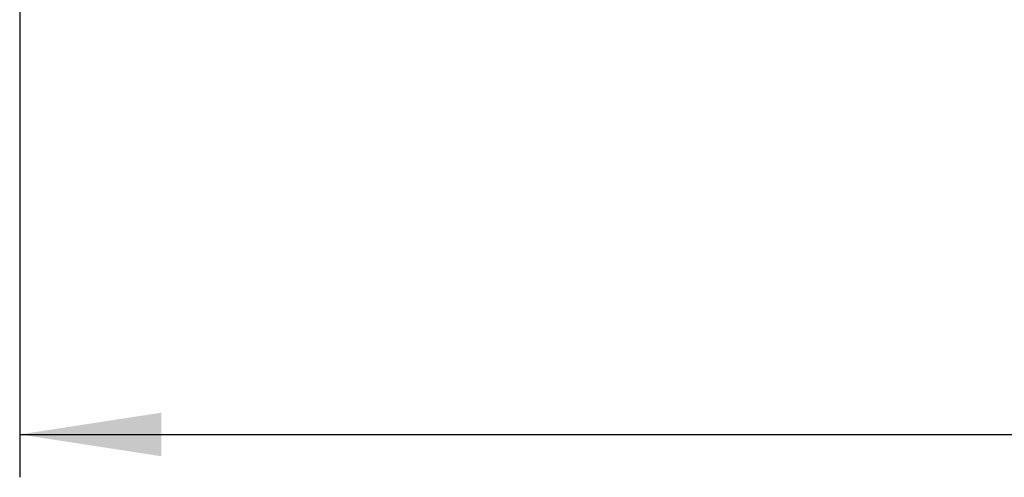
# Model space of a CAD drawing. Header units: millimetres. Extents: x 27 to 395, y 15 to 279.
# Tile 7 of 30: x 131 to 154, y 58 to 68. Entities that reach past the tile are written whole.
import ezdxf

# ---------------------------------------------------------------- set-up
doc = ezdxf.new("R2010")
doc.units = ezdxf.units.MM
doc.layers.add('FORMATO', color=179, linetype='Continuous')
doc.styles.add('SLDTEXTSTYLE0', font='TXT', dxfattribs={"width": 0.75})
doc.dimstyles.new('SLDDIMSTYLE2', dxfattribs={"dimtxt": 3.5, "dimasz": 3.302, "dimexe": 0, "dimexo": 0.0625, "dimgap": 0.875, "dimtad": 1, "dimdec": 3, "dimrnd": 1e-09, "dimzin": 12, "dimdsep": 46, "dimtxsty": 'SLDTEXTSTYLE0', "dimsah": 1, "dimcen": 0.09, "dimadec": 0, "dimazin": 3, "dimtfac": 1, "dimtdec": 3, "dimtofl": 0, "dimtmove": 0, "dimatfit": 3, "dimfxl": 0, "dimfrac": 2, "dimtolj": 1, "dimtzin": 12, "dimarcsym": 0})

# ---------------------------------------------------------------- blocks, each defined once
blk = doc.blocks.new('_D_7')
at = {"layer": 'FORMATO'}
for p, q in [((130.608, 87.119), (130.608, 57.619)), ((180.608, 87.119), (180.608, 57.619)), ((130.608, 58.619), (180.608, 58.619))]:
    blk.add_line(p, q, dxfattribs=at)
for points in [[(130.608, 58.619), (133.91, 58.111), (133.91, 59.127)], [(180.608, 58.619), (177.306, 59.127), (177.306, 58.111)]]:
    blk.add_solid(points, dxfattribs=at)
at = {"layer": 'FORMATO', "insert": (154.27, 63.131), "char_height": 3.5, "attachment_point": 1, "style": 'SLDTEXTSTYLE0'}
blk.add_mtext('50', dxfattribs=at)

msp = doc.modelspace()

# ---------------------------------------------------------------- dimensions: what is measured, and where the dimension line sits
at = {"layer": 'FORMATO'}
dim = msp.add_linear_dim(base=(180.6082, 58.6189), p1=(130.6082, 88.1189), p2=(180.6082, 88.1189), angle=0, dimstyle='SLDDIMSTYLE2', dxfattribs=at)
dim.commit()
dim.dimension.update_dxf_attribs({"geometry": '_D_7', "text_midpoint": (156.8562, 58.6189), "dimtype": 160})

doc.saveas('drawing.dxf')
